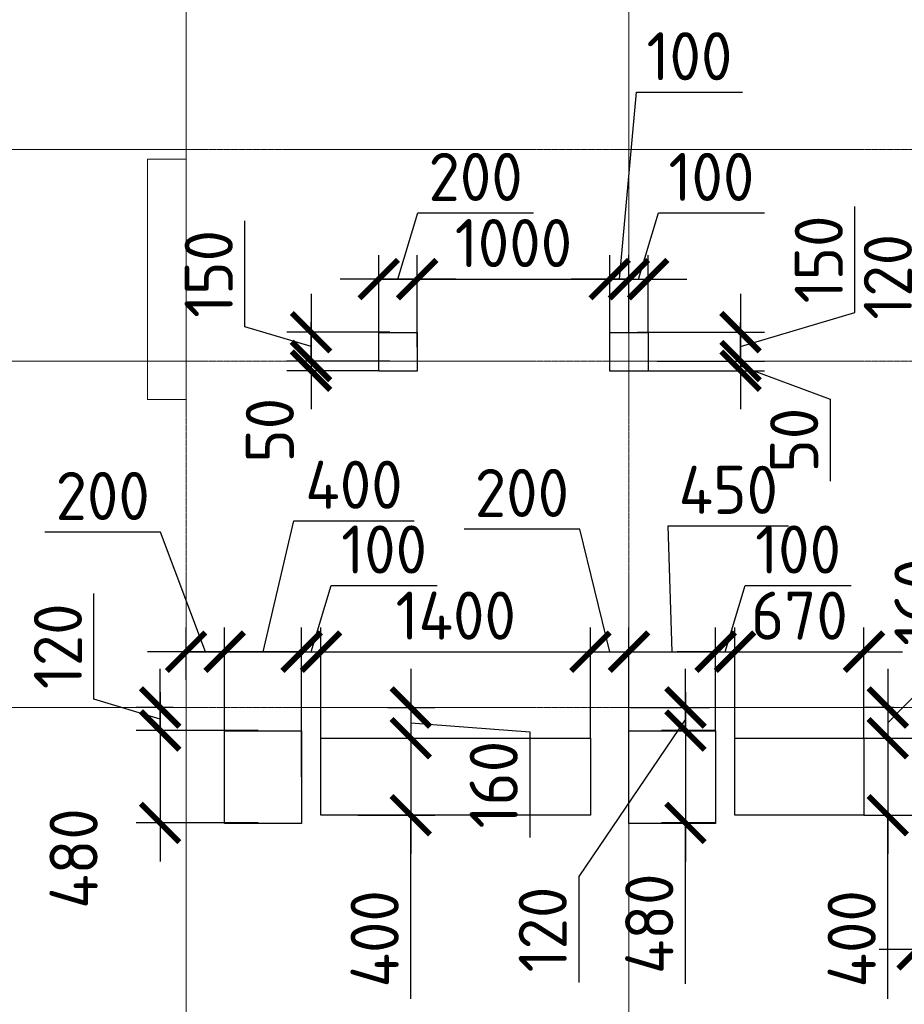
# Model space of a CAD drawing. Header units: millimetres. Extents: x -42044588 to 856694, y -806701 to 941911.
# Tile 140 of 256: x -165734 to -161140, y -276452 to -271335. Entities that reach past the tile are written whole.
import ezdxf

# ---------------------------------------------------------------- set-up
doc = ezdxf.new("R2010")
doc.units = ezdxf.units.MM
for name, pattern in [('______5', [1100, 800, -100, 100, -100]), ('DASHED', [7, 5, -2, 0]), ('осевая', [50.8, 31.75, -6.35, 6.35, -6.35])]:
    doc.linetypes.add(name, pattern=pattern)
doc.layers.add('Колонна_ бетон', color=7, linetype='Continuous', lineweight=50, true_color=0xb4b496)
for name, color, linetype, lineweight in [('Оси', 40, '______5', 18), ('Перекрытие ж_бетон', 1, 'Continuous', 30), ('РАЗМЕРЫ', 1, 'Continuous', 9)]:
    doc.layers.add(name, color=color, linetype=linetype, lineweight=lineweight)
doc.styles.add('GOST-2.304_Type-B', font='GOST_Common.ttf')
doc.dimstyles.new('СПДС', dxfattribs={"dimscale": 100, "dimtxt": 2.5, "dimasz": 2, "dimexe": 1.25, "dimexo": 0, "dimtad": 1, "dimdec": 0, "dimrnd": 5, "dimtxsty": 'GOST-2.304_Type-B', "dimblk": 'ARCHTICK', "dimcen": 2.5, "dimdle": 2, "dimclrd": 1, "dimclre": 1, "dimclrt": 1, "dimadec": 0, "dimazin": 2, "dimtfac": 0.75, "dimtdec": 0, "dimtmove": 1, "dimatfit": 3, "dimfxl": 0, "dimtolj": 1, "dimarcsym": 0})

# ---------------------------------------------------------------- blocks, each defined once
blk = doc.blocks.new('оси блок 2')
at = {"layer": 'Оси', "color": 16, "linetype": 'осевая', "lineweight": 0, "ltscale": 0.25, "transparency": 33554687}
for p, q in [((-54204.7, -322543), (-54204.7, -347914.1)), ((-51904.7, -322543), (-51904.7, -347914.1)), ((-89822.3, -332401.3), (-37238.5, -332401.3)), ((-89822.3, -333501.3), (-37238.5, -333501.3)), ((-89822.3, -335301.3), (-37238.5, -335301.3))]:
    blk.add_line(p, q, dxfattribs=at)
blk = doc.blocks.new('подложка стн 1-го этажа')
at = {"layer": 'Колонна_ бетон', "color": 252, "linetype": 'DASHED', "lineweight": 0, "ltscale": 0.5, "true_color": 0x939598, "transparency": 33554687}
for p, q in [((39343.8, 19961.8, -200), (39343.8, 19961.8, -200)), ((39543.8, 19961.8, -200), (39343.8, 19961.8, -200)), ((39343.8, 18711.8, -200), (39343.8, 19961.8, -200)), ((39543.8, 19961.8, -200), (39543.8, 19961.8, -200)), ((39543.8, 19961.8, -200), (39543.8, 18711.8, -200)), ((39343.8, 18711.8, -200), (39343.8, 18711.8, -200)), ((39543.8, 18711.8, -200), (39343.8, 18711.8, -200)), ((39543.8, 18711.8, -200), (39543.8, 18711.8, -200))]:
    blk.add_line(p, q, dxfattribs=at)
blk = doc.blocks.new('_ArchTick')
at = {"color": 0, "linetype": 'ByBlock', "const_width": 0.15}
blk.add_lwpolyline([(-0.5, -0.5), (0.5, 0.5)], dxfattribs=at)
blk = doc.blocks.new('*D3373')
at = {"layer": 'DEFPOINTS', "color": 0, "transparency": 16777216}
for p in [(-164269.7, -274619.4), (-164669.7, -275275.2), (-164269.7, -275269.1)]:
    blk.add_point(p, dxfattribs=at)
at = {"layer": 'РАЗМЕРЫ', "color": 1, "lineweight": -2, "transparency": 16777216}
for p, q in [((-164469.7, -274619.4), (-164310.6, -273939.2)), ((-164310.6, -273939.2), (-163685.6, -273939.2)), ((-164669.7, -275275.2), (-164669.7, -274494.4)), ((-164269.7, -275269.1), (-164269.7, -274494.4)), ((-164869.7, -274619.4), (-164069.7, -274619.4))]:
    blk.add_line(p, q, dxfattribs=at)
at = {"layer": 'РАЗМЕРЫ', "color": 1, "lineweight": -2, "transparency": 16777216, "xscale": 200, "yscale": 200, "zscale": 200, "rotation": 180}
blk.add_blockref('_ArchTick', (-164669.7, -274619.4), dxfattribs=at)
at = {"layer": 'РАЗМЕРЫ', "color": 1, "lineweight": -2, "transparency": 16777216, "xscale": 200, "yscale": 200, "zscale": 200}
blk.add_blockref('_ArchTick', (-164269.7, -274619.4), dxfattribs=at)
at = {"layer": 'РАЗМЕРЫ', "color": 1, "lineweight": 0, "transparency": 16777216, "insert": (-163998.1, -273751.7), "char_height": 250, "attachment_point": 5, "style": 'GOST-2.304_Type-B'}
blk.add_mtext('\\A1;400', dxfattribs=at)
blk = doc.blocks.new('*D3374')
at = {"layer": 'DEFPOINTS', "color": 0, "transparency": 16777216}
for p in [(-164494.7, -275029.1), (-165004.5, -275509.1), (-164494.7, -275509.1)]:
    blk.add_point(p, dxfattribs=at)
at = {"layer": 'РАЗМЕРЫ', "color": 1, "lineweight": -2, "transparency": 16777216}
for p, q in [((-165004.5, -274829.1), (-165004.5, -275709.1)), ((-164494.7, -275029.1), (-165129.5, -275029.1)), ((-164494.7, -275509.1), (-165129.5, -275509.1))]:
    blk.add_line(p, q, dxfattribs=at)
at = {"layer": 'РАЗМЕРЫ', "color": 1, "lineweight": -2, "transparency": 16777216, "xscale": 200, "yscale": 200, "zscale": 200}
for p, rotation in [((-165004.5, -275029.1), 90), ((-165004.5, -275509.1), 270)]:
    blk.add_blockref('_ArchTick', p, dxfattribs=dict(at, rotation=rotation))
at = {"layer": 'РАЗМЕРЫ', "color": 1, "lineweight": 0, "transparency": 16777216, "insert": (-165453.9, -275694), "char_height": 250, "attachment_point": 5, "rotation": 90, "style": 'GOST-2.304_Type-B'}
blk.add_mtext('\\A1;480', dxfattribs=at)
blk = doc.blocks.new('*D3388')
at = {"layer": 'DEFPOINTS', "color": 0, "transparency": 16777216}
for p in [(-160114.1, -272989.1), (-160693.8, -273109.1), (-160289, -273109.1)]:
    blk.add_point(p, dxfattribs=at)
at = {"layer": 'РАЗМЕРЫ', "color": 1, "lineweight": -2, "transparency": 16777216}
for p, q in [((-161037.6, -272946), (-161037.6, -272396)), ((-160693.8, -272989.1), (-160693.8, -272789.1)), ((-160693.8, -273049.1), (-161037.6, -272946)), ((-160114.1, -272989.1), (-160818.8, -272989.1)), ((-160693.8, -272989.1), (-160693.8, -273109.1)), ((-160693.8, -272989.1), (-160693.8, -273109.1)), ((-160289, -273109.1), (-160818.8, -273109.1)), ((-160693.8, -273109.1), (-160693.8, -273309.1))]:
    blk.add_line(p, q, dxfattribs=at)
at = {"layer": 'РАЗМЕРЫ', "color": 1, "lineweight": -2, "transparency": 16777216, "xscale": 200, "yscale": 200, "zscale": 200}
for p, rotation in [((-160693.8, -272989.1), 270), ((-160693.8, -273109.1), 90)]:
    blk.add_blockref('_ArchTick', p, dxfattribs=dict(at, rotation=rotation))
at = {"layer": 'РАЗМЕРЫ', "color": 1, "lineweight": 0, "transparency": 16777216, "insert": (-161225.1, -272671), "char_height": 250, "attachment_point": 5, "rotation": 90, "style": 'GOST-2.304_Type-B'}
blk.add_mtext('\\A1;120', dxfattribs=at)
blk = doc.blocks.new('*D3389')
at = {"layer": 'DEFPOINTS', "color": 0, "transparency": 16777216}
for p in [(-162569.7, -272683.4), (-162569.7, -272959.2, 4500), (-162669.7, -273013.8, 4500)]:
    blk.add_point(p, dxfattribs=at)
at = {"layer": 'РАЗМЕРЫ', "color": 1, "lineweight": -2, "transparency": 16777216}
for p, q in [((-162619.7, -272683.4), (-162530.6, -271712.5)), ((-162530.6, -271712.5), (-161980.6, -271712.5)), ((-162669.7, -273013.8), (-162669.7, -272558.4)), ((-162569.7, -272959.2), (-162569.7, -272558.4)), ((-162669.7, -272683.4), (-162869.7, -272683.4)), ((-162669.7, -272683.4), (-162569.7, -272683.4)), ((-162669.7, -272683.4), (-162569.7, -272683.4)), ((-162569.7, -272683.4), (-162369.7, -272683.4))]:
    blk.add_line(p, q, dxfattribs=at)
at = {"layer": 'РАЗМЕРЫ', "color": 1, "lineweight": -2, "transparency": 16777216, "xscale": 200, "yscale": 200, "zscale": 200}
blk.add_blockref('_ArchTick', (-162669.7, -272683.4), dxfattribs=at)
at = {"layer": 'РАЗМЕРЫ', "color": 1, "lineweight": -2, "transparency": 16777216, "xscale": 200, "yscale": 200, "zscale": 200, "rotation": 180}
blk.add_blockref('_ArchTick', (-162569.7, -272683.4), dxfattribs=at)
at = {"layer": 'РАЗМЕРЫ', "color": 1, "lineweight": 0, "transparency": 16777216, "insert": (-162255.6, -271525), "char_height": 250, "attachment_point": 5, "style": 'GOST-2.304_Type-B'}
blk.add_mtext('\\A1;100', dxfattribs=at)
blk = doc.blocks.new('*D3390')
at = {"layer": 'DEFPOINTS', "color": 0, "transparency": 16777216}
for p in [(-163869.5, -272683.4), (-163869.5, -273036.8), (-163669.5, -273036.8)]:
    blk.add_point(p, dxfattribs=at)
at = {"layer": 'РАЗМЕРЫ', "color": 1, "lineweight": -2, "transparency": 16777216}
for p, q in [((-163769.5, -272683.4), (-163666.3, -272339.6)), ((-163666.3, -272339.6), (-163066.3, -272339.6)), ((-163869.5, -273036.8), (-163869.5, -272558.4)), ((-163669.5, -273036.8), (-163669.5, -272558.4)), ((-163469.5, -272683.4), (-164069.5, -272683.4))]:
    blk.add_line(p, q, dxfattribs=at)
at = {"layer": 'РАЗМЕРЫ', "color": 1, "lineweight": -2, "transparency": 16777216, "xscale": 200, "yscale": 200, "zscale": 200, "rotation": 180}
blk.add_blockref('_ArchTick', (-163869.5, -272683.4), dxfattribs=at)
at = {"layer": 'РАЗМЕРЫ', "color": 1, "lineweight": -2, "transparency": 16777216, "xscale": 200, "yscale": 200, "zscale": 200}
blk.add_blockref('_ArchTick', (-163669.5, -272683.4), dxfattribs=at)
at = {"layer": 'РАЗМЕРЫ', "color": 1, "lineweight": 0, "transparency": 16777216, "insert": (-163366.3, -272152.1), "char_height": 250, "attachment_point": 5, "style": 'GOST-2.304_Type-B'}
blk.add_mtext('\\A1;200', dxfattribs=at)
blk = doc.blocks.new('*D3391')
at = {"layer": 'DEFPOINTS', "color": 0, "transparency": 16777216}
for p in [(-163810.9, -272959.1), (-164221.1, -273109.1), (-163810.9, -273109.1)]:
    blk.add_point(p, dxfattribs=at)
at = {"layer": 'РАЗМЕРЫ', "color": 1, "lineweight": -2, "transparency": 16777216}
for p, q in [((-164564.9, -272931), (-164564.9, -272381)), ((-164221.1, -272759.1), (-164221.1, -273309.1)), ((-164221.1, -273034.1), (-164564.9, -272931)), ((-163810.9, -272959.1), (-164346.1, -272959.1)), ((-163810.9, -273109.1), (-164346.1, -273109.1))]:
    blk.add_line(p, q, dxfattribs=at)
at = {"layer": 'РАЗМЕРЫ', "color": 1, "lineweight": -2, "transparency": 16777216, "xscale": 200, "yscale": 200, "zscale": 200}
for p, rotation in [((-164221.1, -272959.1), 90), ((-164221.1, -273109.1), 270)]:
    blk.add_blockref('_ArchTick', p, dxfattribs=dict(at, rotation=rotation))
at = {"layer": 'РАЗМЕРЫ', "color": 1, "lineweight": 0, "transparency": 16777216, "insert": (-164752.4, -272656), "char_height": 250, "attachment_point": 5, "rotation": 90, "style": 'GOST-2.304_Type-B'}
blk.add_mtext('\\A1;150', dxfattribs=at)
blk = doc.blocks.new('*D3392')
at = {"layer": 'DEFPOINTS', "color": 0, "transparency": 16777216}
for p in [(-162525.5, -272959.1), (-162422.9, -273109.1), (-161990.2, -273109.1)]:
    blk.add_point(p, dxfattribs=at)
at = {"layer": 'РАЗМЕРЫ', "color": 1, "lineweight": -2, "transparency": 16777216}
for p, q in [((-161396.5, -272856), (-161396.5, -272306)), ((-161990.2, -272759.1), (-161990.2, -273309.1)), ((-161990.2, -273034.1), (-161396.5, -272856)), ((-162525.5, -272959.1), (-161865.2, -272959.1)), ((-162422.9, -273109.1), (-161865.2, -273109.1))]:
    blk.add_line(p, q, dxfattribs=at)
at = {"layer": 'РАЗМЕРЫ', "color": 1, "lineweight": -2, "transparency": 16777216, "xscale": 200, "yscale": 200, "zscale": 200}
for p, rotation in [((-161990.2, -272959.1), 90), ((-161990.2, -273109.1), 270)]:
    blk.add_blockref('_ArchTick', p, dxfattribs=dict(at, rotation=rotation))
at = {"layer": 'РАЗМЕРЫ', "color": 1, "lineweight": 0, "transparency": 16777216, "insert": (-161584, -272581), "char_height": 250, "attachment_point": 5, "rotation": 90, "style": 'GOST-2.304_Type-B'}
blk.add_mtext('\\A1;150', dxfattribs=at)
blk = doc.blocks.new('*D3517')
at = {"layer": 'DEFPOINTS', "color": 0, "transparency": 16777216}
for p in [(-165004.5, -274909.1), (-164937.2, -274909.1), (-164494.7, -275029.1)]:
    blk.add_point(p, dxfattribs=at)
at = {"layer": 'РАЗМЕРЫ', "color": 1, "lineweight": -2, "transparency": 16777216}
for p, q in [((-165348.2, -274866), (-165348.2, -274316)), ((-165004.5, -274909.1), (-165004.5, -274709.1)), ((-165004.5, -274969.1), (-165348.2, -274866)), ((-164937.2, -274909.1), (-165129.5, -274909.1)), ((-165004.5, -275029.1), (-165004.5, -274909.1)), ((-165004.5, -275029.1), (-165004.5, -274909.1)), ((-164494.7, -275029.1), (-165129.5, -275029.1)), ((-165004.5, -275029.1), (-165004.5, -275229.1))]:
    blk.add_line(p, q, dxfattribs=at)
at = {"layer": 'РАЗМЕРЫ', "color": 1, "lineweight": -2, "transparency": 16777216, "xscale": 200, "yscale": 200, "zscale": 200}
for p, rotation in [((-165004.5, -274909.1), 270), ((-165004.5, -275029.1), 90)]:
    blk.add_blockref('_ArchTick', p, dxfattribs=dict(at, rotation=rotation))
at = {"layer": 'РАЗМЕРЫ', "color": 1, "lineweight": 0, "transparency": 16777216, "insert": (-165535.7, -274591), "char_height": 250, "attachment_point": 5, "rotation": 90, "style": 'GOST-2.304_Type-B'}
blk.add_mtext('\\A1;120', dxfattribs=at)
blk = doc.blocks.new('*D3518')
at = {"layer": 'DEFPOINTS', "color": 0, "transparency": 16777216}
for p in [(-164869.7, -274619.4), (-164869.7, -274765.5), (-164669.7, -275275.2)]:
    blk.add_point(p, dxfattribs=at)
at = {"layer": 'РАЗМЕРЫ', "color": 1, "lineweight": -2, "transparency": 16777216}
for p, q in [((-165003.1, -273997.5), (-165603.1, -273997.5)), ((-164769.7, -274619.4), (-165003.1, -273997.5)), ((-164869.7, -274765.5), (-164869.7, -274494.4)), ((-164669.7, -275275.2), (-164669.7, -274494.4)), ((-164469.7, -274619.4), (-165069.7, -274619.4))]:
    blk.add_line(p, q, dxfattribs=at)
at = {"layer": 'РАЗМЕРЫ', "color": 1, "lineweight": -2, "transparency": 16777216, "xscale": 200, "yscale": 200, "zscale": 200, "rotation": 180}
blk.add_blockref('_ArchTick', (-164869.7, -274619.4), dxfattribs=at)
at = {"layer": 'РАЗМЕРЫ', "color": 1, "lineweight": -2, "transparency": 16777216, "xscale": 200, "yscale": 200, "zscale": 200}
blk.add_blockref('_ArchTick', (-164669.7, -274619.4), dxfattribs=at)
at = {"layer": 'РАЗМЕРЫ', "color": 1, "lineweight": 0, "transparency": 16777216, "insert": (-165303.1, -273810), "char_height": 250, "attachment_point": 5, "style": 'GOST-2.304_Type-B'}
blk.add_mtext('\\A1;200', dxfattribs=at)
blk = doc.blocks.new('*D3399')
at = {"layer": 'DEFPOINTS', "color": 0, "transparency": 16777216}
for p in [(-163810.9, -273109.1), (-164221.1, -273159.1), (-163869.5, -273159.1)]:
    blk.add_point(p, dxfattribs=at)
at = {"layer": 'РАЗМЕРЫ', "color": 1, "lineweight": -2, "transparency": 16777216}
for p, q in [((-164221.1, -273109.1), (-164221.1, -272909.1)), ((-163810.9, -273109.1), (-164346.1, -273109.1)), ((-164221.1, -273109.1), (-164221.1, -273159.1)), ((-163869.5, -273159.1), (-164346.1, -273159.1)), ((-164221.1, -273159.1), (-164221.1, -273359.1))]:
    blk.add_line(p, q, dxfattribs=at)
at = {"layer": 'РАЗМЕРЫ', "color": 1, "lineweight": -2, "transparency": 16777216, "xscale": 200, "yscale": 200, "zscale": 200}
for p, rotation in [((-164221.1, -273109.1), 270), ((-164221.1, -273159.1), 90)]:
    blk.add_blockref('_ArchTick', p, dxfattribs=dict(at, rotation=rotation))
at = {"layer": 'РАЗМЕРЫ', "color": 1, "lineweight": 0, "transparency": 16777216, "insert": (-164434.9, -273468.8), "char_height": 250, "attachment_point": 5, "rotation": 90, "style": 'GOST-2.304_Type-B'}
blk.add_mtext('\\A1;50', dxfattribs=at)
blk = doc.blocks.new('*D3400')
at = {"layer": 'DEFPOINTS', "color": 0, "transparency": 16777216}
for p in [(-162669.7, -272683.4), (-162669.7, -272838.4), (-163669.5, -273036.8)]:
    blk.add_point(p, dxfattribs=at)
at = {"layer": 'РАЗМЕРЫ', "color": 1, "lineweight": -2, "transparency": 16777216}
for p, q in [((-163669.5, -273036.8), (-163669.5, -272558.4)), ((-162669.7, -272838.4), (-162669.7, -272558.4)), ((-163869.5, -272683.4), (-162469.7, -272683.4))]:
    blk.add_line(p, q, dxfattribs=at)
at = {"layer": 'РАЗМЕРЫ', "color": 1, "lineweight": -2, "transparency": 16777216, "xscale": 200, "yscale": 200, "zscale": 200, "rotation": 180}
blk.add_blockref('_ArchTick', (-163669.5, -272683.4), dxfattribs=at)
at = {"layer": 'РАЗМЕРЫ', "color": 1, "lineweight": -2, "transparency": 16777216, "xscale": 200, "yscale": 200, "zscale": 200}
blk.add_blockref('_ArchTick', (-162669.7, -272683.4), dxfattribs=at)
at = {"layer": 'РАЗМЕРЫ', "color": 1, "lineweight": 0, "transparency": 16777216, "insert": (-163169.6, -272495.9), "char_height": 250, "attachment_point": 5, "style": 'GOST-2.304_Type-B'}
blk.add_mtext('\\A1;1000', dxfattribs=at)
blk = doc.blocks.new('*D3401')
at = {"layer": 'DEFPOINTS', "color": 0, "transparency": 16777216}
for p in [(-162469.7, -272683.4), (-162569.7, -272959.2, 4500), (-162469.7, -272959.2, 4500)]:
    blk.add_point(p, dxfattribs=at)
at = {"layer": 'РАЗМЕРЫ', "color": 1, "lineweight": -2, "transparency": 16777216}
for p, q in [((-162519.7, -272683.4), (-162416.6, -272339.6)), ((-162416.6, -272339.6), (-161866.6, -272339.6)), ((-162569.7, -272959.2), (-162569.7, -272558.4)), ((-162469.7, -272959.2), (-162469.7, -272558.4)), ((-162569.7, -272683.4), (-162769.7, -272683.4)), ((-162569.7, -272683.4), (-162469.7, -272683.4)), ((-162569.7, -272683.4), (-162469.7, -272683.4)), ((-162469.7, -272683.4), (-162269.7, -272683.4))]:
    blk.add_line(p, q, dxfattribs=at)
at = {"layer": 'РАЗМЕРЫ', "color": 1, "lineweight": -2, "transparency": 16777216, "xscale": 200, "yscale": 200, "zscale": 200}
blk.add_blockref('_ArchTick', (-162569.7, -272683.4), dxfattribs=at)
at = {"layer": 'РАЗМЕРЫ', "color": 1, "lineweight": -2, "transparency": 16777216, "xscale": 200, "yscale": 200, "zscale": 200, "rotation": 180}
blk.add_blockref('_ArchTick', (-162469.7, -272683.4), dxfattribs=at)
at = {"layer": 'РАЗМЕРЫ', "color": 1, "lineweight": 0, "transparency": 16777216, "insert": (-162141.6, -272152.1), "char_height": 250, "attachment_point": 5, "style": 'GOST-2.304_Type-B'}
blk.add_mtext('\\A1;100', dxfattribs=at)
blk = doc.blocks.new('*D3402')
at = {"layer": 'DEFPOINTS', "color": 0, "transparency": 16777216}
for p in [(-162422.9, -273109.1), (-162469.7, -273159.2, 4500), (-161990.2, -273159.2)]:
    blk.add_point(p, dxfattribs=at)
at = {"layer": 'РАЗМЕРЫ', "color": 1, "lineweight": -2, "transparency": 16777216}
for p, q in [((-161990.2, -273109.1), (-161990.2, -272909.1)), ((-162422.9, -273109.1), (-161865.2, -273109.1)), ((-161990.2, -273109.1), (-161990.2, -273159.2)), ((-161990.2, -273109.1), (-161990.2, -273159.2)), ((-162469.7, -273159.2), (-161865.2, -273159.2)), ((-161990.2, -273134.2), (-161524.1, -273307.8)), ((-161990.2, -273159.2), (-161990.2, -273359.2)), ((-161524.1, -273307.8), (-161524.1, -273732.8))]:
    blk.add_line(p, q, dxfattribs=at)
at = {"layer": 'РАЗМЕРЫ', "color": 1, "lineweight": -2, "transparency": 16777216, "xscale": 200, "yscale": 200, "zscale": 200}
for p, rotation in [((-161990.2, -273109.1), 270), ((-161990.2, -273159.2), 90)]:
    blk.add_blockref('_ArchTick', p, dxfattribs=dict(at, rotation=rotation))
at = {"layer": 'РАЗМЕРЫ', "color": 1, "lineweight": 0, "transparency": 16777216, "insert": (-161711.6, -273520.3), "char_height": 250, "attachment_point": 5, "rotation": 90, "style": 'GOST-2.304_Type-B'}
blk.add_mtext('\\A1;50', dxfattribs=at)
blk = doc.blocks.new('*D3443')
at = {"layer": 'DEFPOINTS', "color": 0, "transparency": 16777216}
for p in [(-164169.5, -274619.4), (-164169.5, -275069.1), (-164269.7, -275269.1)]:
    blk.add_point(p, dxfattribs=at)
at = {"layer": 'РАЗМЕРЫ', "color": 1, "lineweight": -2, "transparency": 16777216}
for p, q in [((-164219.6, -274619.4), (-164116.5, -274275.7)), ((-164116.5, -274275.7), (-163566.5, -274275.7)), ((-164269.7, -275269.1), (-164269.7, -274494.4)), ((-164169.5, -275069.1), (-164169.5, -274494.4)), ((-164269.7, -274619.4), (-164469.7, -274619.4)), ((-164269.7, -274619.4), (-164169.5, -274619.4)), ((-164269.7, -274619.4), (-164169.5, -274619.4)), ((-164169.5, -274619.4), (-163969.5, -274619.4))]:
    blk.add_line(p, q, dxfattribs=at)
at = {"layer": 'РАЗМЕРЫ', "color": 1, "lineweight": -2, "transparency": 16777216, "xscale": 200, "yscale": 200, "zscale": 200}
blk.add_blockref('_ArchTick', (-164269.7, -274619.4), dxfattribs=at)
at = {"layer": 'РАЗМЕРЫ', "color": 1, "lineweight": -2, "transparency": 16777216, "xscale": 200, "yscale": 200, "zscale": 200, "rotation": 180}
blk.add_blockref('_ArchTick', (-164169.5, -274619.4), dxfattribs=at)
at = {"layer": 'РАЗМЕРЫ', "color": 1, "lineweight": 0, "transparency": 16777216, "insert": (-163841.5, -274088.2), "char_height": 250, "attachment_point": 5, "style": 'GOST-2.304_Type-B'}
blk.add_mtext('\\A1;100', dxfattribs=at)
blk = doc.blocks.new('*D3444')
at = {"layer": 'DEFPOINTS', "color": 0, "transparency": 16777216}
for p in [(-162769.5, -274619.4), (-164169.5, -275069.1), (-162769.5, -275069.1)]:
    blk.add_point(p, dxfattribs=at)
at = {"layer": 'РАЗМЕРЫ', "color": 1, "lineweight": -2, "transparency": 16777216}
for p, q in [((-164169.5, -275069.1), (-164169.5, -274494.4)), ((-162769.5, -275069.1), (-162769.5, -274494.4)), ((-164369.5, -274619.4), (-162569.5, -274619.4))]:
    blk.add_line(p, q, dxfattribs=at)
at = {"layer": 'РАЗМЕРЫ', "color": 1, "lineweight": -2, "transparency": 16777216, "xscale": 200, "yscale": 200, "zscale": 200, "rotation": 180}
blk.add_blockref('_ArchTick', (-164169.5, -274619.4), dxfattribs=at)
at = {"layer": 'РАЗМЕРЫ', "color": 1, "lineweight": -2, "transparency": 16777216, "xscale": 200, "yscale": 200, "zscale": 200}
blk.add_blockref('_ArchTick', (-162769.5, -274619.4), dxfattribs=at)
at = {"layer": 'РАЗМЕРЫ', "color": 1, "lineweight": 0, "transparency": 16777216, "insert": (-163469.5, -274431.9), "char_height": 250, "attachment_point": 5, "style": 'GOST-2.304_Type-B'}
blk.add_mtext('\\A1;1400', dxfattribs=at)
blk = doc.blocks.new('*D3445')
at = {"layer": 'DEFPOINTS', "color": 0, "transparency": 16777216}
for p in [(-162569.7, -274619.4), (-162569.7, -275029.1), (-162769.5, -275069.1)]:
    blk.add_point(p, dxfattribs=at)
at = {"layer": 'РАЗМЕРЫ', "color": 1, "lineweight": -2, "transparency": 16777216}
for p, q in [((-162825.7, -273981.7), (-163425.7, -273981.7)), ((-162669.6, -274619.4), (-162825.7, -273981.7)), ((-162769.5, -275069.1), (-162769.5, -274494.4)), ((-162569.7, -275029.1), (-162569.7, -274494.4)), ((-162969.5, -274619.4), (-162369.7, -274619.4))]:
    blk.add_line(p, q, dxfattribs=at)
at = {"layer": 'РАЗМЕРЫ', "color": 1, "lineweight": -2, "transparency": 16777216, "xscale": 200, "yscale": 200, "zscale": 200, "rotation": 180}
blk.add_blockref('_ArchTick', (-162769.5, -274619.4), dxfattribs=at)
at = {"layer": 'РАЗМЕРЫ', "color": 1, "lineweight": -2, "transparency": 16777216, "xscale": 200, "yscale": 200, "zscale": 200}
blk.add_blockref('_ArchTick', (-162569.7, -274619.4), dxfattribs=at)
at = {"layer": 'РАЗМЕРЫ', "color": 1, "lineweight": 0, "transparency": 16777216, "insert": (-163125.7, -273794.2), "char_height": 250, "attachment_point": 5, "style": 'GOST-2.304_Type-B'}
blk.add_mtext('\\A1;200', dxfattribs=at)
blk = doc.blocks.new('*D3446')
at = {"layer": 'DEFPOINTS', "color": 0, "transparency": 16777216}
for p in [(-162119.7, -274619.4), (-162569.7, -275029.1), (-162119.7, -275029.1)]:
    blk.add_point(p, dxfattribs=at)
at = {"layer": 'РАЗМЕРЫ', "color": 1, "lineweight": -2, "transparency": 16777216}
for p, q in [((-162344.7, -274619.4), (-162366.3, -273965.7)), ((-162366.3, -273965.7), (-161741.3, -273965.7)), ((-162569.7, -275029.1), (-162569.7, -274494.4)), ((-162119.7, -275029.1), (-162119.7, -274494.4)), ((-162769.7, -274619.4), (-161919.7, -274619.4))]:
    blk.add_line(p, q, dxfattribs=at)
at = {"layer": 'РАЗМЕРЫ', "color": 1, "lineweight": -2, "transparency": 16777216, "xscale": 200, "yscale": 200, "zscale": 200, "rotation": 180}
blk.add_blockref('_ArchTick', (-162569.7, -274619.4), dxfattribs=at)
at = {"layer": 'РАЗМЕРЫ', "color": 1, "lineweight": -2, "transparency": 16777216, "xscale": 200, "yscale": 200, "zscale": 200}
blk.add_blockref('_ArchTick', (-162119.7, -274619.4), dxfattribs=at)
at = {"layer": 'РАЗМЕРЫ', "color": 1, "lineweight": 0, "transparency": 16777216, "insert": (-162053.8, -273778.2), "char_height": 250, "attachment_point": 5, "style": 'GOST-2.304_Type-B'}
blk.add_mtext('\\A1;450', dxfattribs=at)
blk = doc.blocks.new('*D3447')
at = {"layer": 'DEFPOINTS', "color": 0, "transparency": 16777216}
for p in [(-162019.5, -274619.4), (-162119.7, -275029.1), (-162019.5, -275069.1)]:
    blk.add_point(p, dxfattribs=at)
at = {"layer": 'РАЗМЕРЫ', "color": 1, "lineweight": -2, "transparency": 16777216}
for p, q in [((-162069.6, -274619.4), (-161966.5, -274275.7)), ((-161966.5, -274275.7), (-161416.5, -274275.7)), ((-162119.7, -275029.1), (-162119.7, -274494.4)), ((-162019.5, -275069.1), (-162019.5, -274494.4)), ((-162119.7, -274619.4), (-162319.7, -274619.4)), ((-162119.7, -274619.4), (-162019.5, -274619.4)), ((-162119.7, -274619.4), (-162019.5, -274619.4)), ((-162019.5, -274619.4), (-161819.5, -274619.4))]:
    blk.add_line(p, q, dxfattribs=at)
at = {"layer": 'РАЗМЕРЫ', "color": 1, "lineweight": -2, "transparency": 16777216, "xscale": 200, "yscale": 200, "zscale": 200}
blk.add_blockref('_ArchTick', (-162119.7, -274619.4), dxfattribs=at)
at = {"layer": 'РАЗМЕРЫ', "color": 1, "lineweight": -2, "transparency": 16777216, "xscale": 200, "yscale": 200, "zscale": 200, "rotation": 180}
blk.add_blockref('_ArchTick', (-162019.5, -274619.4), dxfattribs=at)
at = {"layer": 'РАЗМЕРЫ', "color": 1, "lineweight": 0, "transparency": 16777216, "insert": (-161691.5, -274088.2), "char_height": 250, "attachment_point": 5, "style": 'GOST-2.304_Type-B'}
blk.add_mtext('\\A1;100', dxfattribs=at)
blk = doc.blocks.new('*D3448')
at = {"layer": 'DEFPOINTS', "color": 0, "transparency": 16777216}
for p in [(-161349.5, -274619.4), (-162019.5, -275069.1), (-161349.5, -275069.1)]:
    blk.add_point(p, dxfattribs=at)
at = {"layer": 'РАЗМЕРЫ', "color": 1, "lineweight": -2, "transparency": 16777216}
for p, q in [((-162019.5, -275069.1), (-162019.5, -274494.4)), ((-161349.5, -275069.1), (-161349.5, -274494.4)), ((-162219.5, -274619.4), (-161149.5, -274619.4))]:
    blk.add_line(p, q, dxfattribs=at)
at = {"layer": 'РАЗМЕРЫ', "color": 1, "lineweight": -2, "transparency": 16777216, "xscale": 200, "yscale": 200, "zscale": 200, "rotation": 180}
blk.add_blockref('_ArchTick', (-162019.5, -274619.4), dxfattribs=at)
at = {"layer": 'РАЗМЕРЫ', "color": 1, "lineweight": -2, "transparency": 16777216, "xscale": 200, "yscale": 200, "zscale": 200}
blk.add_blockref('_ArchTick', (-161349.5, -274619.4), dxfattribs=at)
at = {"layer": 'РАЗМЕРЫ', "color": 1, "lineweight": 0, "transparency": 16777216, "insert": (-161684.5, -274431.9), "char_height": 250, "attachment_point": 5, "style": 'GOST-2.304_Type-B'}
blk.add_mtext('\\A1;670', dxfattribs=at)
blk = doc.blocks.new('*D3535')
at = {"layer": 'DEFPOINTS', "color": 0, "transparency": 16777216}
for p in [(-161195, -274909.1), (-161392.4, -275069.1), (-161225.4, -275069.1)]:
    blk.add_point(p, dxfattribs=at)
at = {"layer": 'РАЗМЕРЫ', "color": 1, "lineweight": -2, "transparency": 16777216}
for p, q in [((-160878.6, -274636), (-160878.6, -274086)), ((-161225.4, -274989.1), (-160878.6, -274636)), ((-161225.4, -274709.1), (-161225.4, -275269.1)), ((-161195, -274909.1), (-161350.4, -274909.1)), ((-161392.4, -275069.1), (-161100.4, -275069.1))]:
    blk.add_line(p, q, dxfattribs=at)
at = {"layer": 'РАЗМЕРЫ', "color": 1, "lineweight": -2, "transparency": 16777216, "xscale": 200, "yscale": 200, "zscale": 200}
for p, rotation in [((-161225.4, -274909.1), 90), ((-161225.4, -275069.1), 270)]:
    blk.add_blockref('_ArchTick', p, dxfattribs=dict(at, rotation=rotation))
at = {"layer": 'РАЗМЕРЫ', "color": 1, "lineweight": 0, "transparency": 16777216, "insert": (-161066.1, -274361), "char_height": 250, "attachment_point": 5, "rotation": 90, "style": 'GOST-2.304_Type-B'}
blk.add_mtext('\\A1;160', dxfattribs=at)
blk = doc.blocks.new('*D3449')
at = {"layer": 'DEFPOINTS', "color": 0, "transparency": 16777216}
for p in [(-161392.4, -275069.1), (-161349.5, -275469.1), (-161225.4, -275469.1)]:
    blk.add_point(p, dxfattribs=at)
at = {"layer": 'РАЗМЕРЫ', "color": 1, "lineweight": -2, "transparency": 16777216}
for p, q in [((-161225.4, -274869.1), (-161225.4, -275669.1)), ((-161392.4, -275069.1), (-161100.4, -275069.1)), ((-161349.5, -275469.1), (-161100.4, -275469.1)), ((-161225.4, -276423.8), (-161225.4, -275469.1))]:
    blk.add_line(p, q, dxfattribs=at)
at = {"layer": 'РАЗМЕРЫ', "color": 1, "lineweight": -2, "transparency": 16777216, "xscale": 200, "yscale": 200, "zscale": 200}
for p, rotation in [((-161225.4, -275069.1), 90), ((-161225.4, -275469.1), 270)]:
    blk.add_blockref('_ArchTick', p, dxfattribs=dict(at, rotation=rotation))
at = {"layer": 'РАЗМЕРЫ', "color": 1, "lineweight": 0, "transparency": 16777216, "insert": (-161412.9, -276111.3), "char_height": 250, "attachment_point": 5, "rotation": 90, "style": 'GOST-2.304_Type-B'}
blk.add_mtext('\\A1;400', dxfattribs=at)
blk = doc.blocks.new('*D3450')
at = {"layer": 'DEFPOINTS', "color": 0, "transparency": 16777216}
for p in [(-162119.7, -275029.1), (-162276.6, -275509.1), (-162119.7, -275509.1)]:
    blk.add_point(p, dxfattribs=at)
at = {"layer": 'РАЗМЕРЫ', "color": 1, "lineweight": -2, "transparency": 16777216}
for p, q in [((-162276.6, -274829.1), (-162276.6, -275709.1)), ((-162119.7, -275029.1), (-162401.6, -275029.1)), ((-162119.7, -275509.1), (-162401.6, -275509.1)), ((-162276.6, -276345.8), (-162276.6, -275509.1))]:
    blk.add_line(p, q, dxfattribs=at)
at = {"layer": 'РАЗМЕРЫ', "color": 1, "lineweight": -2, "transparency": 16777216, "xscale": 200, "yscale": 200, "zscale": 200}
for p, rotation in [((-162276.6, -275029.1), 90), ((-162276.6, -275509.1), 270)]:
    blk.add_blockref('_ArchTick', p, dxfattribs=dict(at, rotation=rotation))
at = {"layer": 'РАЗМЕРЫ', "color": 1, "lineweight": 0, "transparency": 16777216, "insert": (-162464.1, -276033.3), "char_height": 250, "attachment_point": 5, "rotation": 90, "style": 'GOST-2.304_Type-B'}
blk.add_mtext('\\A1;480', dxfattribs=at)
blk = doc.blocks.new('*D3451')
at = {"layer": 'DEFPOINTS', "color": 0, "transparency": 16777216}
for p in [(-162562.2, -274909.1), (-162276.6, -274909.1), (-162119.7, -275029.1)]:
    blk.add_point(p, dxfattribs=at)
at = {"layer": 'РАЗМЕРЫ', "color": 1, "lineweight": -2, "transparency": 16777216}
for p, q in [((-162276.6, -274909.1), (-162276.6, -274709.1)), ((-162562.2, -274909.1), (-162151.6, -274909.1)), ((-162276.6, -275029.1), (-162276.6, -274909.1)), ((-162276.6, -275029.1), (-162276.6, -274909.1)), ((-162276.6, -274969.1), (-162830, -275787.9)), ((-162119.7, -275029.1), (-162401.6, -275029.1)), ((-162276.6, -275029.1), (-162276.6, -275229.1)), ((-162830, -275787.9), (-162830, -276337.9))]:
    blk.add_line(p, q, dxfattribs=at)
at = {"layer": 'РАЗМЕРЫ', "color": 1, "lineweight": -2, "transparency": 16777216, "xscale": 200, "yscale": 200, "zscale": 200}
for p, rotation in [((-162276.6, -274909.1), 270), ((-162276.6, -275029.1), 90)]:
    blk.add_blockref('_ArchTick', p, dxfattribs=dict(at, rotation=rotation))
at = {"layer": 'РАЗМЕРЫ', "color": 1, "lineweight": 0, "transparency": 16777216, "insert": (-163017.5, -276062.9), "char_height": 250, "attachment_point": 5, "rotation": 90, "style": 'GOST-2.304_Type-B'}
blk.add_mtext('\\A1;120', dxfattribs=at)
blk = doc.blocks.new('*D3452')
at = {"layer": 'DEFPOINTS', "color": 0, "transparency": 16777216}
for p in [(-163822.6, -274909.1), (-164018.8, -275069.1), (-163703, -275069.1)]:
    blk.add_point(p, dxfattribs=at)
at = {"layer": 'РАЗМЕРЫ', "color": 1, "lineweight": -2, "transparency": 16777216}
for p, q in [((-163703, -274709.1), (-163703, -275269.1)), ((-163822.6, -274909.1), (-163578, -274909.1)), ((-163703, -274989.1), (-163084.6, -275035.2)), ((-163084.6, -275035.2), (-163084.6, -275585.2)), ((-164018.8, -275069.1), (-163578, -275069.1))]:
    blk.add_line(p, q, dxfattribs=at)
at = {"layer": 'РАЗМЕРЫ', "color": 1, "lineweight": -2, "transparency": 16777216, "xscale": 200, "yscale": 200, "zscale": 200}
for p, rotation in [((-163703, -274909.1), 90), ((-163703, -275069.1), 270)]:
    blk.add_blockref('_ArchTick', p, dxfattribs=dict(at, rotation=rotation))
at = {"layer": 'РАЗМЕРЫ', "color": 1, "lineweight": 0, "transparency": 16777216, "insert": (-163272.1, -275310.2), "char_height": 250, "attachment_point": 5, "rotation": 90, "style": 'GOST-2.304_Type-B'}
blk.add_mtext('\\A1;160', dxfattribs=at)
blk = doc.blocks.new('*D3453')
at = {"layer": 'DEFPOINTS', "color": 0, "transparency": 16777216}
for p in [(-164018.8, -275069.1), (-163977.1, -275469.1), (-163703, -275469.1)]:
    blk.add_point(p, dxfattribs=at)
at = {"layer": 'РАЗМЕРЫ', "color": 1, "lineweight": -2, "transparency": 16777216}
for p, q in [((-163703, -274869.1), (-163703, -275669.1)), ((-164018.8, -275069.1), (-163578, -275069.1)), ((-163977.1, -275469.1), (-163578, -275469.1)), ((-163703, -276423.8), (-163703, -275469.1))]:
    blk.add_line(p, q, dxfattribs=at)
at = {"layer": 'РАЗМЕРЫ', "color": 1, "lineweight": -2, "transparency": 16777216, "xscale": 200, "yscale": 200, "zscale": 200}
for p, rotation in [((-163703, -275069.1), 90), ((-163703, -275469.1), 270)]:
    blk.add_blockref('_ArchTick', p, dxfattribs=dict(at, rotation=rotation))
at = {"layer": 'РАЗМЕРЫ', "color": 1, "lineweight": 0, "transparency": 16777216, "insert": (-163890.5, -276111.3), "char_height": 250, "attachment_point": 5, "rotation": 90, "style": 'GOST-2.304_Type-B'}
blk.add_mtext('\\A1;400', dxfattribs=at)
blk = doc.blocks.new('блочина')
at = {"layer": 'Перекрытие ж_бетон', "color": 4, "ltscale": 100}
blk.add_lwpolyline([(136313.1, 60027.6), (136113.1, 60027.6), (136113.1, 60227.6), (136313.1, 60227.6)], close=True, dxfattribs=at)
at = {"layer": 'Перекрытие ж_бетон', "color": 4, "ltscale": 100, "elevation": 4500}
blk.add_lwpolyline([(137512.8, 60027.6), (137312.8, 60027.6), (137312.8, 60227.6), (137512.8, 60227.6)], close=True, dxfattribs=at)
at = {"layer": 'Перекрытие ж_бетон', "color": 4}
for points in [[(135312.8, 58157.6), (135712.8, 58157.6), (135712.8, 57677.6), (135312.8, 57677.6)], [(137412.8, 58157.6), (137862.8, 58157.6), (137862.8, 57677.6), (137412.8, 57677.6)], [(135813, 57719.6), (135813, 58119.6), (137213, 58119.6), (137213, 57719.6)], [(137963, 57719.6), (137963, 58119.6), (138633, 58119.6), (138633, 57719.6)]]:
    blk.add_lwpolyline(points, close=True, dxfattribs=at)
blk = doc.blocks.new('*D7483')
at = {"layer": 'DEFPOINTS', "color": 0, "transparency": 16777216}
for p in [(-161070, -275509.2, 360), (-160930, -275488.7), (-160930, -276165.4)]:
    blk.add_point(p, dxfattribs=at)
at = {"layer": 'РАЗМЕРЫ', "color": 1, "lineweight": -2, "transparency": 16777216}
for p, q in [((-161070, -275509.2), (-161070, -276290.4)), ((-160930, -275488.7), (-160930, -276290.4)), ((-161270, -276165.4), (-160730, -276165.4)), ((-161000, -276165.4), (-161226.2, -277774.1)), ((-161226.2, -277774.1), (-161801.2, -277774.1))]:
    blk.add_line(p, q, dxfattribs=at)
at = {"layer": 'РАЗМЕРЫ', "color": 1, "lineweight": -2, "transparency": 16777216, "xscale": 200, "yscale": 200, "zscale": 200, "rotation": 180}
blk.add_blockref('_ArchTick', (-161070, -276165.4), dxfattribs=at)
at = {"layer": 'РАЗМЕРЫ', "color": 1, "lineweight": -2, "transparency": 16777216, "xscale": 200, "yscale": 200, "zscale": 200}
blk.add_blockref('_ArchTick', (-160930, -276165.4), dxfattribs=at)
at = {"layer": 'РАЗМЕРЫ', "color": 1, "lineweight": 0, "transparency": 16777216, "insert": (-161513.7, -277586.6), "char_height": 250, "attachment_point": 5, "style": 'GOST-2.304_Type-B'}
blk.add_mtext('\\A1;140', dxfattribs=at)

msp = doc.modelspace()

# ---------------------------------------------------------------- block references
for name, p in [('подложка стн 1-го этажа', (-204413.612, -292020.941, 560)), ('блочина', (-299982.527, -333188.797))]:
    msp.add_blockref(name, p)
at = {"layer": 'РАЗМЕРЫ'}
msp.add_blockref('оси блок 2', (-110664.971, 60392.176), dxfattribs=at)

# ---------------------------------------------------------------- dimensions: what is measured, and where the dimension line sits
at = {"layer": 'РАЗМЕРЫ', "lineweight": 0}
for base, p1, p2, picture, middle in [((-162569.689, -272683.357, 200), (-162669.687, -273013.794, 4700), (-162569.689, -272959.189, 4700), '*D3389', (-162468.15, -271712.472, 200)), ((-164269.687, -274619.406, 200), (-164669.689, -275275.232, 200), (-164269.687, -275269.146, 200), '*D3373', (-164248.09, -273939.194, 200)), ((-162119.687, -274619.406, 200), (-162569.689, -275029.146, 200), (-162119.687, -275029.146, 200), '*D3446', (-162303.81, -273965.742, 200)), ((-164869.689, -274619.406, 200), (-164669.689, -275275.232, 200), (-164869.689, -274765.473, 200), '*D3518', (-165065.587, -273997.521, 200)), ((-162569.689, -274619.406, 200), (-162769.485, -275069.146, 200), (-162569.689, -275029.146, 200), '*D3445', (-162888.159, -273981.672, 200))]:
    dim = msp.add_linear_dim(base=base, p1=p1, p2=p2, dimstyle='СПДС', override={"dimrnd": 5}, dxfattribs=at)
    dim.commit()
    dim.dimension.update_dxf_attribs({"geometry": picture, "text_midpoint": middle, "dimtype": 160})
for base, p1, p2, picture, middle in [((-163869.456, -272683.357, 200), (-163669.456, -273036.799, 200), (-163869.456, -273036.799, 200), '*D3390', (-163603.831, -272152.107, 200)), ((-162469.687, -272683.357, 200), (-162569.689, -272959.189, 4700), (-162469.687, -272959.189, 4700), '*D3401', (-162354.063, -272152.107, 200)), ((-162669.687, -272683.357, 200), (-163669.456, -273036.799, 200), (-162669.687, -272838.427, 200), '*D3400', (-163169.572, -272495.857, 200)), ((-164169.485, -274619.406, 200), (-164269.687, -275269.146, 200), (-164169.485, -275069.146, 200), '*D3443', (-164053.961, -274088.156, 200)), ((-162019.485, -274619.406, 200), (-162119.687, -275029.146, 200), (-162019.485, -275069.146, 200), '*D3447', (-161903.961, -274088.156, 200)), ((-162769.485, -274619.406, 200), (-164169.485, -275069.146, 200), (-162769.485, -275069.146, 200), '*D3444', (-163469.485, -274431.906, 200)), ((-161349.485, -274619.406, 200), (-162019.485, -275069.146, 200), (-161349.485, -275069.146, 200), '*D3448', (-161684.485, -274431.906, 200))]:
    dim = msp.add_linear_dim(base=base, p1=p1, p2=p2, dimstyle='СПДС', override={"dimrnd": 5}, dxfattribs=at)
    dim.commit()
    dim.dimension.update_dxf_attribs({"geometry": picture, "text_midpoint": middle})
for base, p1, p2, picture, middle in [((-161990.25, -273109.146, 200), (-162525.477, -272959.146, 200), (-162422.912, -273109.146, 200), '*D3392', (-161584, -272793.521, 200)), ((-164221.128, -273109.146, 200), (-163810.947, -272959.146, 200), (-163810.947, -273109.146, 200), '*D3391', (-164752.378, -272868.521, 200)), ((-160693.8, -273109.146, 200), (-160114.107, -272989.146, 200), (-160288.967, -273109.146, 200), '*D3388', (-161225.05, -272883.521, 200)), ((-165004.466, -274909.146, 200), (-164494.687, -275029.146, 200), (-164937.171, -274909.146, 200), '*D3517', (-165535.716, -274803.521, 200))]:
    dim = msp.add_linear_dim(base=base, p1=p1, p2=p2, angle=90, dimstyle='СПДС', override={"dimrnd": 5}, dxfattribs=at)
    dim.commit()
    dim.dimension.update_dxf_attribs({"geometry": picture, "text_midpoint": middle})
for base, p1, p2, angle, picture, middle in [((-164221.128, -273159.146, 200), (-163810.947, -273109.146, 200), (-163869.456, -273159.146, 200), 90, '*D3399', (-164247.369, -273468.841, 200)), ((-161990.25, -273159.189, 200), (-162422.912, -273109.146, 200), (-162469.687, -273159.189, 4700), 90, '*D3402', (-161524.066, -273370.307, 200)), ((-161225.43, -275069.146, 200), (-161194.978, -274909.146, 200), (-161392.418, -275069.146, 200), 90, '*D3535', (-160878.632, -274573.481, 200)), ((-163702.953, -275069.146, 200), (-163822.641, -274909.146, 200), (-164018.801, -275069.146, 200), 90, '*D3452', (-163084.552, -275097.737, 200)), ((-162276.559, -274909.146, 200), (-162119.687, -275029.146, 200), (-162562.171, -274909.146, 200), 90, '*D3451', (-162829.957, -275850.424, 200)), ((-165004.466, -275509.146, 200), (-164494.687, -275029.146, 200), (-164494.689, -275509.146, 200), 90, '*D3374', (-165266.423, -275694.041, 200)), ((-162276.559, -275509.146, 200), (-162119.687, -275029.146, 200), (-162119.689, -275509.146, 200), 90, '*D3450', (-162166.388, -276033.285, 200)), ((-163702.953, -275469.146, 200), (-164018.801, -275069.146, 200), (-163977.148, -275469.146, 200), 90, '*D3453', (-163749.497, -276111.302, 200)), ((-161225.43, -275469.146, 200), (-161392.418, -275069.146, 200), (-161349.485, -275469.146, 200), 90, '*D3449', (-161121.833, -276111.302, 200)), ((-160930.046, -276165.38, 360), (-161070.046, -275509.152, 720), (-160930.046, -275488.665, 360), 180, '*D7483', (-161288.743, -277774.085, 360))]:
    dim = msp.add_linear_dim(base=base, p1=p1, p2=p2, angle=angle, dimstyle='СПДС', override={"dimrnd": 5}, dxfattribs=at)
    dim.commit()
    dim.dimension.update_dxf_attribs({"geometry": picture, "text_midpoint": middle, "dimtype": 160})

doc.saveas('drawing.dxf')
